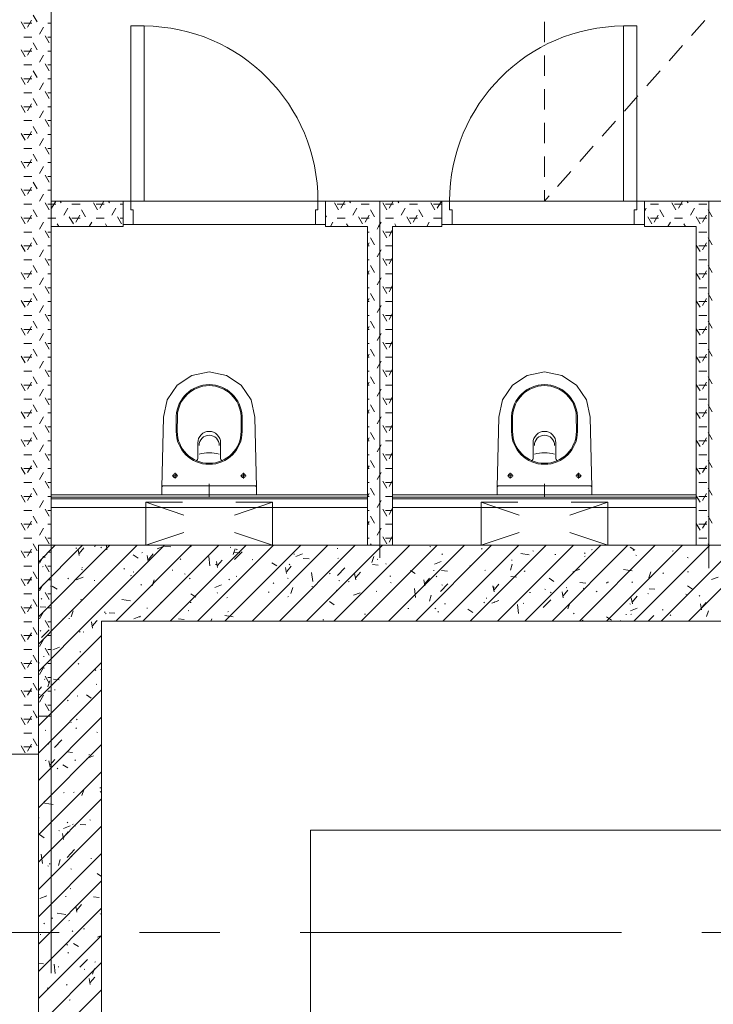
# Model space of a CAD drawing. Header units: millimetres. Extents: x -469965 to -394737, y -22321 to 14469.
# Tile 25 of 256: x -456389 to -453648, y -3432 to 459. Entities that reach past the tile are written whole.
import ezdxf

# ---------------------------------------------------------------- set-up
doc = ezdxf.new("R2010")
doc.units = ezdxf.units.MM
doc.header["$MEASUREMENT"] = 0
doc.layers.add('Drawing & Figure_Pen_No__100', color=7, linetype='Continuous', lineweight=20)

msp = doc.modelspace()

# ---------------------------------------------------------------- linework, layer by layer
at = {"layer": 'Drawing & Figure_Pen_No__100', "color": 7, "linetype": 'Continuous', "lineweight": 20}
for points in [[(-456265.3, -258.1), (-456265.3, 4051.8)], [(-456320, 449.7), (-456335.9, 477.2)], [(-456367.6, 422.2), (-456383.5, 449.7)], [(-456372.9, 444.7), (-456341.1, 444.7)], [(-456358, 428.9), (-456342.1, 456.4)], [(-456310.4, 401.4), (-456294.5, 428.9)], [(-456277.6, 444.7), (-456265.3, 444.7)], [(-455950.3, 433.9), (-455897.3, 433.9)], [(-455950.3, -258.1), (-455950.3, 433.9)], [(-455897.3, -258.1), (-455897.3, 433.9)], [(-454315.3, 449.9), (-454315.3, 369.9)], [(-454003.3, -258.1), (-454003.3, 433.9)], [(-453950.3, 433.9), (-454003.3, 433.9)], [(-453950.3, -258.1), (-453950.3, 433.9)], [(-453734.3, 396.1), (-453681.2, 455.9)], [(-456372.9, 389.7), (-456341.1, 389.7)], [(-456272.4, 367.2), (-456288.2, 394.7)], [(-456277.6, 389.7), (-456265.3, 389.7)], [(-456320, 339.7), (-456335.9, 367.2)], [(-453822.7, 296.7), (-453769.5, 356.5)], [(-456367.6, 312.2), (-456383.5, 339.7)], [(-456372.9, 334.7), (-456341.1, 334.7)], [(-456358, 318.9), (-456342.1, 346.4)], [(-456310.4, 291.4), (-456294.5, 318.9)], [(-456277.6, 334.7), (-456265.3, 334.7)], [(-454315.3, 316.9), (-454315.3, 236.9)], [(-456372.9, 279.8), (-456341.1, 279.8)], [(-456272.4, 257.2), (-456288.2, 284.7)], [(-456277.6, 279.8), (-456265.3, 279.8)], [(-456358, 208.9), (-456342.1, 236.4)], [(-456320, 229.7), (-456335.9, 257.2)], [(-453911, 197.2), (-453857.8, 257)], [(-456367.6, 202.2), (-456383.5, 229.7)], [(-456372.9, 224.8), (-456341.1, 224.8)], [(-456310.4, 181.4), (-456294.5, 208.9)], [(-456277.6, 224.8), (-456265.3, 224.8)], [(-456372.9, 169.8), (-456341.1, 169.8)], [(-456272.4, 147.2), (-456288.2, 174.7)], [(-456277.6, 169.8), (-456265.3, 169.8)], [(-456265.3, -1085.8), (-456265.3, 184.2)], [(-454315.3, 183.9), (-454315.3, 103.9)], [(-453999.3, 97.8), (-453946.2, 157.6)], [(-456367.6, 92.2), (-456383.5, 119.7)], [(-456358, 98.9), (-456342.1, 126.4)], [(-456320, 119.7), (-456335.9, 147.2)], [(-456372.9, 114.8), (-456341.1, 114.8)], [(-456310.4, 71.4), (-456294.5, 98.9)], [(-456277.6, 114.8), (-456265.3, 114.8)], [(-456372.9, 59.8), (-456341.1, 59.8)], [(-456272.4, 37.2), (-456288.2, 64.7)], [(-456277.6, 59.8), (-456265.3, 59.8)], [(-454315.3, 50.9), (-454315.3, -29.1)], [(-454087.6, -1.7), (-454034.5, 58.1)], [(-456367.6, -17.8), (-456383.5, 9.7)], [(-456372.9, 4.8), (-456341.1, 4.8)], [(-456358, -11), (-456342.1, 16.4)], [(-456320, 9.7), (-456335.9, 37.2)], [(-456277.6, 4.8), (-456265.3, 4.8)], [(-456310.4, -38.5), (-456294.5, -11)], [(-456372.9, -50.2), (-456341.1, -50.2)], [(-456320, -100.3), (-456335.9, -72.8)], [(-456272.4, -72.8), (-456288.2, -45.3)], [(-456277.6, -50.2), (-456265.3, -50.2)], [(-454175.9, -101.1), (-454122.8, -41.3)], [(-456367.6, -127.8), (-456383.5, -100.3)], [(-456372.9, -105.2), (-456341.1, -105.2)], [(-456358, -121), (-456342.1, -93.5)], [(-456277.6, -105.2), (-456265.3, -105.2)], [(-454315.3, -82.1), (-454315.3, -162.1)], [(-456310.4, -148.5), (-456294.5, -121)], [(-456272.4, -182.7), (-456288.2, -155.3)], [(-454264.2, -200.6), (-454211.1, -140.8)], [(-456372.9, -160.2), (-456341.1, -160.2)], [(-456320, -210.2), (-456335.9, -182.7)], [(-456277.6, -160.2), (-456265.3, -160.2)], [(-456367.6, -237.7), (-456383.5, -210.2)], [(-456372.9, -215.2), (-456341.1, -215.2)], [(-456358, -231), (-456342.1, -203.5)], [(-456310.4, -258.5), (-456294.5, -231)], [(-456277.6, -215.2), (-456265.3, -215.2)], [(-454315.3, -215.1), (-454315.3, -258.1)], [(-456372.9, -270.2), (-456341.1, -270.2)], [(-456272.4, -292.7), (-456288.2, -265.2)], [(-456277.6, -270.2), (-456265.3, -270.2)], [(-455980.3, -258.1), (-456265.3, -258.1)], [(-456265.3, -258.1), (-452465.2, -258.1)], [(-456265.3, -270.2), (-456245.9, -270.2)], [(-456262.8, -286), (-456246.9, -258.5)], [(-456224.7, -265.2), (-456228.8, -258.1)], [(-456182.4, -270.2), (-456150.6, -270.2)], [(-456119.9, -258.5), (-456119.7, -258.1)], [(-456081.9, -292.7), (-456097.7, -265.2)], [(-456087.1, -270.2), (-456055.4, -270.2)], [(-456072.3, -286), (-456056.4, -258.5)], [(-456034.2, -265.2), (-456038.3, -258.1)], [(-455991.9, -270.2), (-455980.3, -270.2)], [(-455980.3, -258.1), (-455980.3, -350.1)], [(-455950.3, -258.1), (-455980.3, -258.1)], [(-455950.3, -293.1), (-455950.3, -258.1)], [(-455210.3, -258.1), (-455950.3, -258.1)], [(-455210.3, -258.1), (-455263.3, -258.1)], [(-455180.3, -258.1), (-455210.3, -258.1)], [(-455210.3, -258.1), (-455210.3, -293.1)], [(-454720.3, -258.1), (-455180.3, -258.1)], [(-455180.3, -350.1), (-455180.3, -258.1)], [(-455167.4, -258.5), (-455167.2, -258.1)], [(-455129.3, -292.7), (-455145.2, -265.2)], [(-455134.6, -270.2), (-455102.9, -270.2)], [(-455119.8, -286), (-455103.9, -258.5)], [(-455081.7, -265.2), (-455085.8, -258.1)], [(-455039.4, -270.2), (-455007.6, -270.2)], [(-454976.9, -258.5), (-454976.7, -258.1)], [(-454965.3, -258.1), (-454965.3, -1668.1)], [(-454938.8, -292.7), (-454954.7, -265.2)], [(-454944.1, -270.2), (-454912.4, -270.2)], [(-454929.3, -286), (-454913.4, -258.5)], [(-454891.2, -265.2), (-454895.3, -258.1)], [(-454848.9, -270.2), (-454817.1, -270.2)], [(-454786.4, -258.5), (-454786.2, -258.1)], [(-454748.3, -292.7), (-454764.2, -265.2)], [(-454753.6, -270.2), (-454721.9, -270.2)], [(-454738.8, -286), (-454722.9, -258.5)], [(-454720.3, -258.1), (-454720.3, -350.1)], [(-454690.3, -258.1), (-454720.3, -258.1)], [(-454690.3, -293.1), (-454690.3, -258.1)], [(-453950.3, -258.1), (-454690.3, -258.1)], [(-454315.3, -258.1), (-454297.1, -237.6)], [(-453950.3, -258.1), (-454003.3, -258.1)], [(-453920.3, -258.1), (-453950.3, -258.1)], [(-453950.3, -258.1), (-453950.3, -293.1)], [(-453420.3, -258.1), (-453920.3, -258.1)], [(-453920.3, -350.1), (-453920.3, -258.1)], [(-453896.4, -270.2), (-453864.6, -270.2)], [(-453833.9, -258.5), (-453833.6, -258.1)], [(-453795.8, -292.7), (-453811.7, -265.2)], [(-453801.1, -270.2), (-453769.4, -270.2)], [(-453786.3, -286), (-453770.4, -258.5)], [(-453748.2, -265.2), (-453752.3, -258.1)], [(-453705.9, -270.2), (-453674.1, -270.2)], [(-453665.3, -1708.1), (-453665.3, -258.1)], [(-456320, -320.2), (-456335.9, -292.7)], [(-456215.1, -313.5), (-456199.3, -286)], [(-456129.5, -320.2), (-456145.4, -292.7)], [(-456024.6, -313.5), (-456008.8, -286)], [(-455940.3, -293.1), (-455950.3, -293.1)], [(-455940.3, -350.1), (-455940.3, -293.1)], [(-455210.3, -293.1), (-455220.3, -293.1)], [(-455220.3, -293.1), (-455220.3, -350.1)], [(-455072.1, -313.5), (-455056.3, -286)], [(-454986.5, -320.2), (-455002.3, -292.7)], [(-454881.6, -313.5), (-454865.8, -286)], [(-454796, -320.2), (-454811.8, -292.7)], [(-454680.3, -293.1), (-454690.3, -293.1)], [(-454680.3, -350.1), (-454680.3, -293.1)], [(-453950.3, -293.1), (-453960.3, -293.1)], [(-453960.3, -293.1), (-453960.3, -350.1)], [(-453920.3, -298.2), (-453913.3, -286)], [(-453843.5, -320.2), (-453859.3, -292.7)], [(-453738.6, -313.5), (-453722.8, -286)], [(-453653, -320.2), (-453668.8, -292.7)], [(-456367.6, -347.7), (-456383.5, -320.2)], [(-456372.9, -325.2), (-456341.1, -325.2)], [(-456358, -341), (-456342.1, -313.5)], [(-456310.4, -368.5), (-456294.5, -341)], [(-456277.6, -325.2), (-456265.3, -325.2)], [(-456265.3, -325.2), (-456245.9, -325.2)], [(-456234.6, -358.1), (-456240.6, -347.7)], [(-456177.1, -347.7), (-456193, -320.2)], [(-456182.4, -325.2), (-456150.6, -325.2)], [(-456167.5, -341), (-456151.6, -313.5)], [(-456113.9, -358.1), (-456104, -341)], [(-456087.1, -325.2), (-456055.4, -325.2)], [(-456044.1, -358.1), (-456050.1, -347.7)], [(-455986.6, -347.7), (-456002.5, -320.2)], [(-455991.9, -325.2), (-455980.3, -325.2)], [(-455980.3, -358.1), (-455980.3, -350.1)], [(-455980.3, -350.1), (-455940.3, -350.1)], [(-455940.3, -350.1), (-455220.3, -350.1)], [(-455220.3, -350.1), (-455180.3, -350.1)], [(-455177, -320.2), (-455180.3, -314.4)], [(-455180.3, -350.1), (-455180.3, -358.1)], [(-455161.4, -358.1), (-455151.5, -341)], [(-455134.6, -325.2), (-455102.9, -325.2)], [(-455091.6, -358.1), (-455097.6, -347.7)], [(-455034.1, -347.7), (-455050, -320.2)], [(-455039.4, -325.2), (-455007.6, -325.2)], [(-455024.5, -341), (-455008.6, -313.5)], [(-454970.9, -358.1), (-454961, -341)], [(-454944.1, -325.2), (-454912.4, -325.2)], [(-454901.1, -358.1), (-454907.1, -347.7)], [(-454843.6, -347.7), (-454859.5, -320.2)], [(-454848.9, -325.2), (-454817.1, -325.2)], [(-454834, -341), (-454818.1, -313.5)], [(-454780.4, -358.1), (-454770.5, -341)], [(-454753.6, -325.2), (-454721.9, -325.2)], [(-454720.3, -358.1), (-454720.3, -350.1)], [(-454720.3, -350.1), (-454680.3, -350.1)], [(-454680.3, -350.1), (-453960.3, -350.1)], [(-453960.3, -350.1), (-453920.3, -350.1)], [(-453920.3, -350.1), (-453920.3, -358.1)], [(-453891.1, -347.7), (-453907, -320.2)], [(-453896.4, -325.2), (-453864.6, -325.2)], [(-453881.5, -341), (-453865.6, -313.5)], [(-453827.9, -358.1), (-453818, -341)], [(-453801.1, -325.2), (-453769.4, -325.2)], [(-453758.1, -358.1), (-453764.1, -347.7)], [(-453700.6, -347.7), (-453716.5, -320.2)], [(-453705.9, -325.2), (-453674.1, -325.2)], [(-453691, -341), (-453675.1, -313.5)], [(-456372.9, -380.2), (-456341.1, -380.2)], [(-456272.4, -402.7), (-456288.2, -375.2)], [(-456277.6, -380.2), (-456265.3, -380.2)], [(-456265.3, -1418.1), (-456265.3, -358.1)], [(-456265.3, -358.1), (-455980.3, -358.1)], [(-455180.3, -358.1), (-455015.3, -358.1)], [(-455015.3, -358.1), (-455015.3, -1418.1)], [(-455015.3, -380.2), (-455007.6, -380.2)], [(-454976.9, -368.5), (-454970.9, -358.1)], [(-454938.8, -402.7), (-454954.7, -375.2)], [(-454944.1, -380.2), (-454915.3, -380.2)], [(-454929.3, -396), (-454915.3, -371.8)], [(-454915.3, -358.1), (-454720.3, -358.1)], [(-454915.3, -1418.1), (-454915.3, -358.1)], [(-453920.3, -358.1), (-453715.3, -358.1)], [(-453715.3, -358.1), (-453715.3, -1418.1)], [(-453705.9, -380.2), (-453674.1, -380.2)], [(-456358, -451), (-456342.1, -423.5)], [(-456320, -430.2), (-456335.9, -402.7)], [(-455015.3, -435.1), (-455008.6, -423.5)], [(-454986.5, -430.2), (-455002.3, -402.7)], [(-453691, -451), (-453675.1, -423.5)], [(-453653, -430.2), (-453668.8, -402.7)], [(-456367.6, -457.7), (-456383.5, -430.2)], [(-456372.9, -435.2), (-456341.1, -435.2)], [(-456310.4, -478.5), (-456294.5, -451)], [(-456277.6, -435.2), (-456265.3, -435.2)], [(-455015.3, -435.2), (-455007.6, -435.2)], [(-454976.9, -478.5), (-454961, -451)], [(-454944.1, -435.2), (-454915.3, -435.2)], [(-453700.6, -457.7), (-453715.3, -432.2)], [(-453705.9, -435.2), (-453674.1, -435.2)], [(-456372.9, -490.1), (-456341.1, -490.1)], [(-456272.4, -512.7), (-456288.2, -485.2)], [(-456277.6, -490.1), (-456265.3, -490.1)], [(-455015.3, -490.1), (-455007.6, -490.1)], [(-454938.8, -512.7), (-454954.7, -485.2)], [(-454944.1, -490.1), (-454915.3, -490.1)], [(-454929.3, -506), (-454915.3, -481.8)], [(-453705.9, -490.1), (-453674.1, -490.1)], [(-456367.6, -567.7), (-456383.5, -540.2)], [(-456358, -561), (-456342.1, -533.5)], [(-456320, -540.2), (-456335.9, -512.7)], [(-455015.3, -545), (-455008.6, -533.5)], [(-454986.5, -540.2), (-455002.3, -512.7)], [(-453700.6, -567.7), (-453715.3, -542.2)], [(-453691, -561), (-453675.1, -533.5)], [(-453653, -540.2), (-453668.8, -512.7)], [(-456372.9, -545.1), (-456341.1, -545.1)], [(-456310.4, -588.5), (-456294.5, -561)], [(-456277.6, -545.1), (-456265.3, -545.1)], [(-455015.3, -545.1), (-455007.6, -545.1)], [(-454976.9, -588.5), (-454961, -561)], [(-454944.1, -545.1), (-454915.3, -545.1)], [(-453705.9, -545.1), (-453674.1, -545.1)], [(-456372.9, -600.1), (-456341.1, -600.1)], [(-456272.4, -622.7), (-456288.2, -595.2)], [(-456277.6, -600.1), (-456265.3, -600.1)], [(-455015.3, -600.1), (-455007.6, -600.1)], [(-454938.8, -622.7), (-454954.7, -595.2)], [(-454944.1, -600.1), (-454915.3, -600.1)], [(-454929.3, -616), (-454915.3, -591.8)], [(-453705.9, -600.1), (-453674.1, -600.1)], [(-456367.6, -677.7), (-456383.5, -650.2)], [(-456372.9, -655.1), (-456341.1, -655.1)], [(-456358, -671), (-456342.1, -643.5)], [(-456320, -650.2), (-456335.9, -622.7)], [(-456277.6, -655.1), (-456265.3, -655.1)], [(-455015.3, -655), (-455008.6, -643.5)], [(-455015.3, -655.1), (-455007.6, -655.1)], [(-454986.5, -650.2), (-455002.3, -622.7)], [(-454944.1, -655.1), (-454915.3, -655.1)], [(-453700.6, -677.7), (-453715.3, -652.2)], [(-453705.9, -655.1), (-453674.1, -655.1)], [(-453691, -671), (-453675.1, -643.5)], [(-453653, -650.2), (-453668.8, -622.7)], [(-456310.4, -698.5), (-456294.5, -671)], [(-454976.9, -698.5), (-454961, -671)], [(-456372.9, -710.1), (-456341.1, -710.1)], [(-456320, -760.2), (-456335.9, -732.7)], [(-456272.4, -732.7), (-456288.2, -705.2)], [(-456277.6, -710.1), (-456265.3, -710.1)], [(-455015.3, -710.1), (-455007.6, -710.1)], [(-454986.5, -760.2), (-455002.3, -732.7)], [(-454938.8, -732.7), (-454954.7, -705.2)], [(-454944.1, -710.1), (-454915.3, -710.1)], [(-454929.3, -726), (-454915.3, -701.8)], [(-453705.9, -710.1), (-453674.1, -710.1)], [(-453653, -760.2), (-453668.8, -732.7)], [(-456367.6, -787.7), (-456383.5, -760.2)], [(-456372.9, -765.1), (-456341.1, -765.1)], [(-456358, -780.9), (-456342.1, -753.5)], [(-456277.6, -765.1), (-456265.3, -765.1)], [(-455015.3, -765), (-455008.6, -753.5)], [(-455015.3, -765.1), (-455007.6, -765.1)], [(-454944.1, -765.1), (-454915.3, -765.1)], [(-453700.6, -787.7), (-453715.3, -762.2)], [(-453705.9, -765.1), (-453674.1, -765.1)], [(-453691, -781), (-453675.1, -753.5)], [(-456310.4, -808.4), (-456294.5, -780.9)], [(-456272.4, -842.7), (-456288.2, -815.2)], [(-454976.9, -808.4), (-454961, -781)], [(-454938.8, -842.7), (-454954.7, -815.2)], [(-454929.3, -835.9), (-454915.3, -811.8)], [(-456372.9, -820.1), (-456341.1, -820.1)], [(-456320, -870.2), (-456335.9, -842.7)], [(-456277.6, -820.1), (-456265.3, -820.1)], [(-455015.3, -820.1), (-455007.6, -820.1)], [(-454986.5, -870.2), (-455002.3, -842.7)], [(-454944.1, -820.1), (-454915.3, -820.1)], [(-453705.9, -820.1), (-453674.1, -820.1)], [(-453653, -870.1), (-453668.8, -842.7)], [(-456367.6, -897.7), (-456383.5, -870.2)], [(-456372.9, -875.1), (-456341.1, -875.1)], [(-456358, -890.9), (-456342.1, -863.4)], [(-456310.4, -918.4), (-456294.5, -890.9)], [(-456277.6, -875.1), (-456265.3, -875.1)], [(-455015.3, -875), (-455008.6, -863.4)], [(-455015.3, -875.1), (-455007.6, -875.1)], [(-454976.9, -918.4), (-454961, -890.9)], [(-454944.1, -875.1), (-454915.3, -875.1)], [(-453700.6, -897.6), (-453715.3, -872.2)], [(-453705.9, -875.1), (-453674.1, -875.1)], [(-453691, -890.9), (-453675.1, -863.4)], [(-456372.9, -930.1), (-456341.1, -930.1)], [(-456272.4, -952.6), (-456288.2, -925.1)], [(-456277.6, -930.1), (-456265.3, -930.1)], [(-455640.3, -933.1), (-455708.9, -946.7)], [(-455571.8, -946.7), (-455640.3, -933.1)], [(-455015.3, -930.1), (-455007.6, -930.1)], [(-454938.8, -952.6), (-454954.7, -925.1)], [(-454944.1, -930.1), (-454915.3, -930.1)], [(-454929.3, -945.9), (-454915.3, -921.8)], [(-454315.3, -933.1), (-454383.9, -946.7)], [(-454246.8, -946.7), (-454315.3, -933.1)], [(-453705.9, -930.1), (-453674.1, -930.1)], [(-456320, -980.1), (-456335.9, -952.6)], [(-455708.9, -946.7), (-455767.1, -985.3)], [(-455513.5, -985.3), (-455571.8, -946.7)], [(-454986.5, -980.1), (-455002.3, -952.6)], [(-454383.9, -946.7), (-454442.1, -985.3)], [(-454188.5, -985.3), (-454246.8, -946.7)], [(-453653, -980.1), (-453668.8, -952.6)], [(-456367.6, -1007.6), (-456383.5, -980.1)], [(-456372.9, -985.1), (-456341.1, -985.1)], [(-456358, -1000.9), (-456342.1, -973.4)], [(-456310.4, -1028.4), (-456294.5, -1000.9)], [(-456277.6, -985.1), (-456265.3, -985.1)], [(-455767.1, -985.3), (-455806.2, -1043.2)], [(-455474.4, -1043.2), (-455513.5, -985.3)], [(-455015.3, -985), (-455008.6, -973.4)], [(-455015.3, -985.1), (-455007.6, -985.1)], [(-454976.9, -1028.4), (-454961, -1000.9)], [(-454944.1, -985.1), (-454915.3, -985.1)], [(-454442.1, -985.3), (-454481.2, -1043.2)], [(-454149.4, -1043.2), (-454188.5, -985.3)], [(-453700.6, -1007.6), (-453715.3, -982.1)], [(-453705.9, -985.1), (-453674.1, -985.1)], [(-453691, -1000.9), (-453675.1, -973.4)], [(-456372.9, -1040.1), (-456341.1, -1040.1)], [(-456272.4, -1062.6), (-456288.2, -1035.1)], [(-456277.6, -1040.1), (-456265.3, -1040.1)], [(-455806.2, -1043.2), (-455820.3, -1111.7)], [(-455460.3, -1111.7), (-455474.4, -1043.2)], [(-455015.3, -1040.1), (-455007.6, -1040.1)], [(-454938.8, -1062.6), (-454954.7, -1035.1)], [(-454944.1, -1040.1), (-454915.3, -1040.1)], [(-454929.3, -1055.9), (-454915.3, -1031.8)], [(-454481.2, -1043.2), (-454495.3, -1111.7)], [(-454135.3, -1111.7), (-454149.4, -1043.2)], [(-453705.9, -1040.1), (-453674.1, -1040.1)], [(-456358, -1110.9), (-456342.1, -1083.4)], [(-456320, -1090.1), (-456335.9, -1062.6)], [(-455015.3, -1095), (-455008.6, -1083.4)], [(-454986.5, -1090.1), (-455002.3, -1062.6)], [(-453691, -1110.9), (-453675.1, -1083.4)], [(-453653, -1090.1), (-453668.8, -1062.6)], [(-456367.6, -1117.6), (-456383.5, -1090.1)], [(-456372.9, -1095.1), (-456341.1, -1095.1)], [(-456310.4, -1138.4), (-456294.5, -1110.9)], [(-456277.6, -1095.1), (-456265.3, -1095.1)], [(-455820.3, -1111.7), (-455827.8, -1390.1)], [(-455770.6, -1166.8), (-455770.2, -1107.9)], [(-455766.5, -1166.8), (-455766.1, -1107.9)], [(-455514.2, -1167.3), (-455514.5, -1107.9)], [(-455510, -1167.2), (-455510.4, -1107.9)], [(-455452.8, -1390.1), (-455460.3, -1111.7)], [(-455015.3, -1095.1), (-455007.6, -1095.1)], [(-454976.9, -1138.4), (-454961, -1110.9)], [(-454944.1, -1095.1), (-454915.3, -1095.1)], [(-454495.3, -1111.7), (-454502.8, -1390.1)], [(-454445.6, -1166.8), (-454445.2, -1107.9)], [(-454441.5, -1166.8), (-454441.1, -1107.9)], [(-454189.2, -1167.3), (-454189.5, -1107.9)], [(-454185, -1167.2), (-454185.4, -1107.9)], [(-454127.8, -1390.1), (-454135.3, -1111.7)], [(-453700.6, -1117.6), (-453715.3, -1092.1)], [(-453705.9, -1095.1), (-453674.1, -1095.1)], [(-456372.9, -1150.1), (-456341.1, -1150.1)], [(-456272.4, -1172.6), (-456288.2, -1145.1)], [(-456277.6, -1150.1), (-456265.3, -1150.1)], [(-455015.3, -1150.1), (-455007.6, -1150.1)], [(-454938.8, -1172.6), (-454954.7, -1145.1)], [(-454944.1, -1150.1), (-454915.3, -1150.1)], [(-454929.3, -1165.9), (-454915.3, -1141.7)], [(-453705.9, -1150.1), (-453674.1, -1150.1)], [(-456367.6, -1227.6), (-456383.5, -1200.1)], [(-456372.9, -1205.1), (-456341.1, -1205.1)], [(-456358, -1220.9), (-456342.1, -1193.4)], [(-456320, -1200.1), (-456335.9, -1172.6)], [(-456277.6, -1205.1), (-456265.3, -1205.1)], [(-455015.3, -1205), (-455008.6, -1193.4)], [(-455015.3, -1205.1), (-455007.6, -1205.1)], [(-454986.5, -1200.1), (-455002.3, -1172.6)], [(-454944.1, -1205.1), (-454915.3, -1205.1)], [(-453700.6, -1227.6), (-453715.3, -1202.1)], [(-453705.9, -1205.1), (-453674.1, -1205.1)], [(-453691, -1220.9), (-453675.1, -1193.4)], [(-453653, -1200.1), (-453668.8, -1172.6)], [(-456310.4, -1248.4), (-456294.5, -1220.9)], [(-455685.3, -1275.9), (-455685.3, -1212.9)], [(-455595.3, -1275.9), (-455595.3, -1212.9)], [(-454976.9, -1248.4), (-454961, -1220.9)], [(-454360.3, -1275.9), (-454360.3, -1212.9)], [(-454270.3, -1275.9), (-454270.3, -1212.9)], [(-456372.9, -1260), (-456341.1, -1260)], [(-456320, -1310.1), (-456335.9, -1282.6)], [(-456272.4, -1282.6), (-456288.2, -1255.1)], [(-456277.6, -1260), (-456265.3, -1260)], [(-455015.3, -1260), (-455007.6, -1260)], [(-454986.5, -1310.1), (-455002.3, -1282.6)], [(-454938.8, -1282.6), (-454954.7, -1255.1)], [(-454944.1, -1260), (-454915.3, -1260)], [(-454929.3, -1275.9), (-454915.3, -1251.7)], [(-453705.9, -1260), (-453674.1, -1260)], [(-453653, -1310.1), (-453668.8, -1282.6)], [(-456367.6, -1337.6), (-456383.5, -1310.1)], [(-456372.9, -1315), (-456341.1, -1315)], [(-456358, -1330.9), (-456342.1, -1303.4)], [(-456277.6, -1315), (-456265.3, -1315)], [(-455015.3, -1314.9), (-455008.6, -1303.4)], [(-455015.3, -1315), (-455007.6, -1315)], [(-454944.1, -1315), (-454915.3, -1315)], [(-453700.6, -1337.6), (-453715.3, -1312.1)], [(-453705.9, -1315), (-453674.1, -1315)], [(-453691, -1330.9), (-453675.1, -1303.4)], [(-456310.4, -1358.4), (-456294.5, -1330.9)], [(-455786.8, -1343.1), (-455763.8, -1343.1)], [(-455775.3, -1331.6), (-455775.3, -1354.6)], [(-455493.8, -1343.1), (-455516.8, -1343.1)], [(-455505.3, -1331.6), (-455505.3, -1354.6)], [(-454976.9, -1358.4), (-454961, -1330.9)], [(-454461.8, -1343.1), (-454438.8, -1343.1)], [(-454450.3, -1331.6), (-454450.3, -1354.6)], [(-454168.8, -1343.1), (-454191.8, -1343.1)], [(-454180.3, -1331.6), (-454180.3, -1354.6)], [(-456372.9, -1370), (-456341.1, -1370)], [(-456320, -1420.1), (-456335.9, -1392.6)], [(-456272.4, -1392.6), (-456288.2, -1365.1)], [(-456277.6, -1370), (-456265.3, -1370)], [(-455827.8, -1390.1), (-455827.8, -1418.1)], [(-455820.8, -1383.1), (-455459.8, -1383.1)], [(-455640.3, -1374.6), (-455640.3, -1429.2)], [(-455452.8, -1418.1), (-455452.8, -1390.1)], [(-455015.3, -1370), (-455007.6, -1370)], [(-454986.5, -1420.1), (-455002.4, -1392.6)], [(-454938.8, -1392.6), (-454954.7, -1365.1)], [(-454944.1, -1370), (-454915.3, -1370)], [(-454929.3, -1385.9), (-454915.3, -1361.7)], [(-454502.8, -1390.1), (-454502.8, -1418.1)], [(-454495.8, -1383.1), (-454134.8, -1383.1)], [(-454315.3, -1374.6), (-454315.3, -1429.2)], [(-454127.8, -1418.1), (-454127.8, -1390.1)], [(-453705.9, -1370), (-453674.1, -1370)], [(-453653, -1420.1), (-453668.8, -1392.6)], [(-456367.6, -1447.6), (-456383.5, -1420.1)], [(-456372.9, -1425), (-456341.1, -1425)], [(-456358, -1440.9), (-456342.1, -1413.4)], [(-456277.6, -1425), (-456265.3, -1425)], [(-456265.3, -1720.8), (-456265.3, -1403.3)], [(-455015.3, -1418.1), (-456265.3, -1418.1)], [(-455015.3, -1418.1), (-456265.3, -1418.1)], [(-456265.3, -1418.1), (-456265.3, -1468.1)], [(-456265.3, -1428.1), (-455015.3, -1428.1)], [(-455015.3, -1434.1), (-456265.3, -1434.1)], [(-455827.8, -1418.1), (-455452.8, -1418.1)], [(-455015.3, -1424.9), (-455008.6, -1413.4)], [(-455015.3, -1468.1), (-455015.3, -1418.1)], [(-455015.3, -1425), (-455007.6, -1425)], [(-454944.1, -1425), (-454915.3, -1425)], [(-453715.3, -1418.1), (-454915.3, -1418.1)], [(-453715.3, -1418.1), (-454915.3, -1418.1)], [(-454915.3, -1418.1), (-454915.3, -1468.1)], [(-454915.3, -1428.1), (-453715.3, -1428.1)], [(-453715.3, -1434.1), (-454915.3, -1434.1)], [(-454502.8, -1418.1), (-454127.8, -1418.1)], [(-453715.3, -1468.1), (-453715.3, -1418.1)], [(-453700.6, -1447.6), (-453715.3, -1422.1)], [(-453705.9, -1425), (-453674.1, -1425)], [(-453691, -1440.9), (-453675.1, -1413.4)], [(-456310.4, -1468.4), (-456294.5, -1440.9)], [(-456272.4, -1502.6), (-456288.2, -1475.1)], [(-456265.3, -2293.2), (-456265.3, -1468.1)], [(-456265.3, -1468.1), (-455015.3, -1468.1)], [(-455740.5, -1499), (-455890.3, -1448.1)], [(-455890.3, -1618.1), (-455890.3, -1448.1)], [(-455890.3, -1448.1), (-455746.1, -1448.1)], [(-455390.3, -1448.1), (-455540.1, -1499)], [(-455534.5, -1448.1), (-455390.3, -1448.1)], [(-455390.3, -1448.1), (-455390.3, -1618.1)], [(-455015.3, -1468.1), (-455015.3, -1618.1)], [(-454976.9, -1468.4), (-454961, -1440.9)], [(-454938.9, -1502.6), (-454954.7, -1475.1)], [(-454929.3, -1495.9), (-454915.3, -1471.7)], [(-454915.3, -1618.1), (-454915.3, -1468.1)], [(-454915.3, -1468.1), (-453715.3, -1468.1)], [(-454415.5, -1499), (-454565.3, -1448.1)], [(-454565.3, -1618.1), (-454565.3, -1448.1)], [(-454565.3, -1448.1), (-454421.1, -1448.1)], [(-454065.3, -1448.1), (-454215.1, -1499)], [(-454209.5, -1448.1), (-454065.3, -1448.1)], [(-454065.3, -1448.1), (-454065.3, -1618.1)], [(-453715.3, -1468.1), (-453715.3, -1618.1)], [(-456372.9, -1480), (-456341.1, -1480)], [(-456320, -1530.1), (-456335.9, -1502.6)], [(-456277.6, -1480), (-456265.3, -1480)], [(-455015.3, -1480), (-455007.6, -1480)], [(-454986.5, -1530.1), (-455002.4, -1502.6)], [(-454944.1, -1480), (-454915.3, -1480)], [(-453705.9, -1480), (-453674.1, -1480)], [(-453653, -1530.1), (-453668.8, -1502.6)], [(-456367.6, -1557.6), (-456383.5, -1530.1)], [(-456372.9, -1535), (-456341.1, -1535)], [(-456358, -1550.8), (-456342.1, -1523.3)], [(-456310.4, -1578.3), (-456294.5, -1550.8)], [(-456277.6, -1535), (-456265.3, -1535)], [(-455015.3, -1534.9), (-455008.6, -1523.4)], [(-455015.3, -1535), (-455007.6, -1535)], [(-454976.9, -1578.3), (-454961, -1550.8)], [(-454944.1, -1535), (-454915.3, -1535)], [(-453700.6, -1557.6), (-453715.3, -1532.1)], [(-453705.9, -1535), (-453674.1, -1535)], [(-453691, -1550.9), (-453675.1, -1523.4)], [(-456372.9, -1590), (-456341.1, -1590)], [(-456272.4, -1612.6), (-456288.2, -1585.1)], [(-456277.6, -1590), (-456265.3, -1590)], [(-455740.5, -1567.2), (-455890.3, -1618.1)], [(-455390.3, -1618.1), (-455540.1, -1567.2)], [(-455015.3, -1590), (-455007.6, -1590)], [(-454938.9, -1612.6), (-454954.7, -1585.1)], [(-454944.1, -1590), (-454915.3, -1590)], [(-454929.3, -1605.8), (-454915.3, -1581.7)], [(-454415.5, -1567.2), (-454565.3, -1618.1)], [(-454065.3, -1618.1), (-454215.1, -1567.2)], [(-453705.9, -1590), (-453674.1, -1590)], [(-456358, -1660.8), (-456342.1, -1633.3)], [(-456320, -1640.1), (-456335.9, -1612.6)], [(-456315.3, -1900.5), (-456032.9, -1618.1)], [(-456315.3, -1792.8), (-456140.7, -1618.1)], [(-456315.3, -1685), (-456248.4, -1618.1)], [(-455015.3, -1618.1), (-456315.3, -1618.1)], [(-456315.3, -1618.1), (-456315.3, -2293.2)], [(-456225.1, -1918.1), (-455925.1, -1618.1)], [(-456166.8, -1629.6), (-456163.4, -1629.1)], [(-456153.9, -1650.1), (-456135.5, -1628.2)], [(-456117.4, -1918.1), (-455817.4, -1618.1)], [(-456092.8, -1624.3), (-456090.7, -1618.1)], [(-456068.3, -1625.8), (-456065.8, -1628.1)], [(-456044.4, -1635.6), (-456046.4, -1618.1)], [(-456009.6, -1918.1), (-455709.6, -1618.1)], [(-455901.9, -1918.1), (-455601.9, -1618.1)], [(-455746.1, -1618.1), (-455890.3, -1618.1)], [(-455845.4, -1631.6), (-455818.7, -1621.3)], [(-455814.9, -1622.1), (-455792.2, -1624.1)], [(-455794.1, -1918.1), (-455494.1, -1618.1)], [(-455713.5, -1623.7), (-455710.9, -1621.7)], [(-455686.3, -1918.1), (-455386.3, -1618.1)], [(-455578.6, -1918.1), (-455278.6, -1618.1)], [(-455557.6, -1627.3), (-455555, -1625.3)], [(-455545.2, -1654.8), (-455537.5, -1631.8)], [(-455390.3, -1618.1), (-455534.5, -1618.1)], [(-455532.6, -1633.2), (-455530.2, -1635.4)], [(-455470.8, -1918.1), (-455170.8, -1618.1)], [(-455363, -1918.1), (-455063, -1618.1)], [(-455255.3, -1918.1), (-454955.3, -1618.1)], [(-455147.5, -1918.1), (-454847.5, -1618.1)], [(-455134.6, -1630.8), (-455131.3, -1630.3)], [(-455039.8, -1918.1), (-454739.8, -1618.1)], [(-455015.3, -1618.1), (-454915.3, -1618.1)], [(-454999.1, -1618.1), (-455002.4, -1612.6)], [(-454932, -1918.1), (-454632, -1618.1)], [(-453715.3, -1618.1), (-454915.3, -1618.1)], [(-454824.2, -1918.1), (-454524.2, -1618.1)], [(-454767.9, -1622.6), (-454765, -1624.4)], [(-454716.5, -1918.1), (-454416.5, -1618.1)], [(-454608.7, -1918.1), (-454308.7, -1618.1)], [(-454421.1, -1618.1), (-454565.3, -1618.1)], [(-454564.5, -1631.2), (-454561.6, -1633)], [(-454500.9, -1918.1), (-454200.9, -1618.1)], [(-454393.2, -1918.1), (-454093.2, -1618.1)], [(-454285.4, -1918.1), (-453985.4, -1618.1)], [(-454065.3, -1618.1), (-454209.5, -1618.1)], [(-454177.6, -1918.1), (-453877.6, -1618.1)], [(-454069.9, -1918.1), (-453769.9, -1618.1)], [(-453977.3, -1624.8), (-453958.4, -1637.6)], [(-453962.1, -1918.1), (-453662.1, -1618.1)], [(-453854.4, -1918.1), (-453554.4, -1618.1)], [(-453746.6, -1918.1), (-453446.6, -1618.1)], [(-453715.3, -1618.1), (-453615.3, -1618.1)], [(-453665.6, -1618.1), (-453668.8, -1612.5)], [(-456367.6, -1667.6), (-456383.5, -1640.1)], [(-456372.9, -1645), (-456341.1, -1645)], [(-456310.4, -1688.4), (-456294.5, -1660.8)], [(-456290.5, -1664), (-456288, -1666.2)], [(-456277.6, -1645), (-456265.3, -1645)], [(-456154.2, -1658.3), (-456158.6, -1634.4)], [(-455940.1, -1656.2), (-455921.1, -1669)], [(-455906, -1648.1), (-455903.3, -1646)], [(-455880.9, -1682.2), (-455885.3, -1658.3)], [(-455880.6, -1674.1), (-455862.2, -1652.2)], [(-455754.8, -1671.3), (-455752.3, -1673.6)], [(-455637.8, -1698.7), (-455642, -1662.4)], [(-455541.7, -1646), (-455518.9, -1648)], [(-455539.9, -1674.6), (-455510.2, -1643.7)], [(-455306.4, -1653.4), (-455303.1, -1653)], [(-455297.8, -1662.1), (-455271.2, -1651.9)], [(-455268.4, -1670), (-455245.6, -1672)], [(-455132.2, -1670.8), (-455129.6, -1668.7)], [(-454997.7, -1685.4), (-454990, -1662.3)], [(-454976.3, -1674.4), (-454973.6, -1672.4)], [(-454720.5, -1652.1), (-454718.1, -1654.4)], [(-454409.4, -1650), (-454375.5, -1655.2)], [(-454361.1, -1639.8), (-454358.3, -1641.6)], [(-454274.2, -1654.6), (-454270.9, -1654.1)], [(-454157.7, -1648.4), (-454154.9, -1650.2)], [(-454157.4, -1662.4), (-454154.7, -1660.4)], [(-454129.9, -1635.6), (-454126.6, -1635.1)], [(-453964.9, -1638), (-453962.3, -1636)], [(-453954.3, -1657), (-453951.5, -1658.8)], [(-453809, -1641.6), (-453806.4, -1639.6)], [(-453750.9, -1665.6), (-453748.1, -1667.4)], [(-456372.9, -1700), (-456341.1, -1700)], [(-456299.5, -1703.5), (-456296.8, -1701.5)], [(-456272.4, -1722.6), (-456288.2, -1695.1)], [(-456277.6, -1700), (-456265.3, -1700)], [(-456143.6, -1707.1), (-456140.9, -1705.1)], [(-455977, -1709.5), (-455974.5, -1711.7)], [(-455614.9, -1694), (-455611.6, -1693.6)], [(-455607.6, -1706.1), (-455612, -1682.2)], [(-455607.3, -1698), (-455589, -1676.1)], [(-455470.6, -1675), (-455467.3, -1674.6)], [(-455392.5, -1686.7), (-455373.6, -1699.5)], [(-455334.3, -1730), (-455338.7, -1706.1)], [(-455334, -1721.9), (-455315.7, -1700)], [(-455324.7, -1695.2), (-455322, -1693.1)], [(-455133.3, -1737.7), (-455103.6, -1706.8)], [(-454995.1, -1693.9), (-454972.3, -1695.9)], [(-454942.7, -1690.3), (-454940.3, -1692.5)], [(-454750.3, -1692.6), (-454723.6, -1682.4)], [(-454610.2, -1698.8), (-454606.9, -1698.4)], [(-454450.2, -1715.9), (-454442.4, -1692.9)], [(-454446, -1677.2), (-454442.7, -1676.8)], [(-456367.6, -1777.6), (-456383.5, -1750.1)], [(-456358, -1770.8), (-456342.1, -1743.3)], [(-456320, -1750.1), (-456335.9, -1722.6)], [(-456199.2, -1747.6), (-456196.7, -1749.9)], [(-456165.5, -1754.5), (-456138.8, -1744.2)], [(-456144.3, -1713.6), (-456141.5, -1715.4)], [(-455950.9, -1738.3), (-455947.6, -1737.8)], [(-455940.9, -1722.2), (-455938.1, -1724)], [(-455786.7, -1716.6), (-455783.4, -1716.2)], [(-455737.5, -1730.8), (-455734.7, -1732.6)], [(-455718.2, -1750.6), (-455715.5, -1748.5)], [(-455534.2, -1739.4), (-455531.3, -1741.2)], [(-455330.8, -1748), (-455327.9, -1749.8)], [(-455231.1, -1761.7), (-455235.4, -1725.5)], [(-455164.9, -1728.4), (-455162.4, -1730.7)], [(-455061.1, -1753.9), (-455065.5, -1730)], [(-455060.8, -1745.8), (-455042.4, -1723.9)], [(-454926.3, -1740.5), (-454923, -1740)], [(-454845, -1717.2), (-454826, -1730)], [(-454787.5, -1769.7), (-454769.1, -1747.8)], [(-454754.5, -1717.8), (-454751.2, -1717.4)], [(-454743.3, -1742.2), (-454740.7, -1740.2)], [(-454721.8, -1717.8), (-454699.1, -1719.8)], [(-454550.9, -1717.8), (-454548.2, -1715.8)], [(-454448.6, -1741.7), (-454425.8, -1743.7)], [(-454395, -1721.5), (-454392.3, -1719.4)], [(-454297.4, -1747.7), (-454278.5, -1760.5)], [(-454202.7, -1723.1), (-454176.1, -1712.9)], [(-454002.8, -1713.1), (-453968.9, -1718.3)], [(-453902.6, -1746.4), (-453894.9, -1723.4)], [(-453894.2, -1741.6), (-453890.8, -1741.2)], [(-453847.5, -1726.9), (-453845, -1729.1)], [(-453749.9, -1722.6), (-453746.5, -1722.2)], [(-453655.2, -1753.7), (-453628.5, -1743.4)], [(-456372.9, -1755), (-456341.1, -1755)], [(-456310.4, -1798.3), (-456294.5, -1770.8)], [(-456277.6, -1755), (-456265.3, -1755)], [(-456267, -1779.9), (-456263.7, -1779.4)], [(-456260.2, -1779.1), (-456241.3, -1791.9)], [(-456095.2, -1757.3), (-456091.9, -1756.8)], [(-455910.6, -1774.9), (-455908, -1772.9)], [(-455865.4, -1777.7), (-455857.6, -1754.7)], [(-455618, -1785), (-455591.3, -1774.8)], [(-455562.2, -1754.2), (-455559.6, -1752.1)], [(-455387.1, -1766.5), (-455384.6, -1768.8)], [(-455317.8, -1808.3), (-455310.1, -1785.2)], [(-455234.8, -1781.1), (-455231.5, -1780.6)], [(-455127.4, -1756.6), (-455124.6, -1758.4)], [(-455090.5, -1762.1), (-455087.2, -1761.6)], [(-454924, -1765.1), (-454921.2, -1766.9)], [(-454824.5, -1824.8), (-454828.7, -1788.6)], [(-454787.8, -1777.8), (-454792.2, -1754)], [(-454726.7, -1800.8), (-454697, -1769.8)], [(-454720.6, -1773.7), (-454717.8, -1775.5)], [(-454514.5, -1801.8), (-454518.9, -1777.9)], [(-454517.2, -1782.3), (-454514.4, -1784.1)], [(-454514.2, -1793.6), (-454495.8, -1771.7)], [(-454230.2, -1785.9), (-454226.8, -1785.4)], [(-454175.3, -1765.6), (-454152.5, -1767.6)], [(-454162, -1789.3), (-454159.4, -1787.2)], [(-454069.7, -1765), (-454067.2, -1767.3)], [(-454066, -1764.3), (-454062.6, -1763.8)], [(-453969.6, -1764.9), (-453966.9, -1762.8)], [(-453902, -1789.5), (-453879.2, -1791.5)], [(-453813.6, -1768.5), (-453811, -1766.5)], [(-453749.9, -1778.3), (-453730.9, -1791)], [(-456372.9, -1810), (-456341.1, -1810)], [(-456304.1, -1830.3), (-456301.5, -1828.3)], [(-456272.4, -1832.6), (-456288.2, -1805.1)], [(-456277.6, -1810), (-456265.3, -1810)], [(-455712.7, -1809.6), (-455693.7, -1822.4)], [(-455609.3, -1804.7), (-455606.8, -1806.9)], [(-455570.8, -1825.3), (-455567.5, -1824.9)], [(-455406.6, -1803.7), (-455403.3, -1803.2)], [(-455329.3, -1822), (-455326.6, -1820)], [(-455136.8, -1797.6), (-455134.2, -1795.6)], [(-455070.4, -1815.5), (-455043.7, -1805.3)], [(-454980.9, -1801.2), (-454978.3, -1799.2)], [(-454770.3, -1838.8), (-454762.6, -1815.7)], [(-454546.2, -1827.5), (-454542.9, -1827.1)], [(-454374.5, -1804.9), (-454371.1, -1804.4)], [(-454313.8, -1790.9), (-454311, -1792.7)], [(-454291.9, -1803.2), (-454289.4, -1805.4)], [(-454241.2, -1825.7), (-454245.6, -1801.8)], [(-454240.9, -1817.5), (-454222.6, -1795.6)], [(-454110.5, -1799.5), (-454107.6, -1801.3)], [(-453968, -1849.6), (-453972.4, -1825.7)], [(-453967.7, -1841.4), (-453949.3, -1819.5)], [(-453907.1, -1808.1), (-453904.2, -1809.9)], [(-453756.2, -1810.5), (-453753.7, -1812.8)], [(-453703.7, -1816.7), (-453700.9, -1818.5)], [(-456367.6, -1887.5), (-456383.5, -1860)], [(-456372.9, -1865), (-456341.1, -1865)], [(-456358, -1880.8), (-456342.1, -1853.3)], [(-456320, -1860), (-456335.9, -1832.6)], [(-456308.6, -1860.9), (-456285.8, -1862.9)], [(-456277.6, -1865), (-456265.3, -1865)], [(-456148.2, -1834), (-456145.5, -1831.9)], [(-455985.4, -1832), (-455951.5, -1837.2)], [(-455886.9, -1866.9), (-455883.6, -1866.5)], [(-455831.5, -1842.8), (-455829, -1845.1)], [(-455715.1, -1844.3), (-455711.8, -1843.9)], [(-455165.1, -1840.1), (-455146.2, -1852.9)], [(-454748, -1869), (-454745.3, -1867)], [(-454710.5, -1849.1), (-454707.1, -1848.7)], [(-454555.5, -1844.7), (-454552.9, -1842.6)], [(-454522.9, -1846), (-454496.2, -1835.8)], [(-454514.1, -1841.3), (-454511.6, -1843.6)], [(-454417.9, -1887.8), (-454422.1, -1851.7)], [(-454399.6, -1848.3), (-454396.9, -1846.2)], [(-454320.1, -1863.8), (-454290.4, -1832.9)], [(-454222.7, -1869.3), (-454215, -1846.3)], [(-453978.4, -1848.7), (-453975.9, -1850.9)], [(-453975.3, -1876.5), (-453948.6, -1866.3)], [(-453694.7, -1873.5), (-453699.1, -1849.6)], [(-453694.4, -1865.3), (-453676, -1843.4)], [(-453685.9, -1851.3), (-453682.6, -1850.9)], [(-456310.4, -1908.3), (-456294.5, -1880.8)], [(-456185.5, -1900.6), (-456177.8, -1877.6)], [(-456053.7, -1881), (-456051.2, -1883.2)], [(-456051.1, -1888.5), (-456047.8, -1888.1)], [(-456035.3, -1884.8), (-456012.6, -1886.8)], [(-455938.1, -1907.9), (-455911.4, -1897.6)], [(-455915.2, -1901.8), (-455912.6, -1899.7)], [(-455722.8, -1877.4), (-455720.1, -1875.3)], [(-455578.8, -1895), (-455544.9, -1900.3)], [(-455566.9, -1881), (-455564.2, -1879)], [(-455026.5, -1890.7), (-455023.2, -1890.3)], [(-454854.8, -1868.1), (-454851.4, -1867.7)], [(-454736.3, -1879.4), (-454733.8, -1881.7)], [(-454617.6, -1870.6), (-454598.6, -1883.4)], [(-454200.6, -1886.8), (-454198.1, -1889.1)], [(-454070, -1901.1), (-454051.1, -1913.9)], [(-453994.4, -1891.9), (-453991.1, -1891.5)], [(-453974.2, -1891.7), (-453971.5, -1889.7)], [(-453905, -1918.1), (-453883.8, -1896)], [(-453850.1, -1872.9), (-453846.8, -1872.5)], [(-453818.3, -1895.3), (-453815.6, -1893.3)], [(-453675.2, -1899.8), (-453667.5, -1876.8)], [(-456372.9, -1920), (-456341.1, -1920)], [(-456320, -1970), (-456335.9, -1942.5)], [(-456315.3, -2116.1), (-456117.4, -1918.1)], [(-456315.3, -2008.3), (-456225.1, -1918.1)], [(-456272.4, -1942.5), (-456288.2, -1915)], [(-456277.6, -1920), (-456265.3, -1920)], [(-456275.9, -1919.1), (-456273.4, -1921.4)], [(-456218.5, -1908.3), (-456215.7, -1910.1)], [(-456195.4, -1907.5), (-456192.1, -1907.1)], [(-456101.3, -1944.9), (-456105.7, -1921)], [(-456101, -1936.7), (-456085.4, -1918.1)], [(-456085.4, -1918.1), (-456082.6, -1914.9)], [(-456065.3, -1918.1), (-452565.2, -1918.1)], [(-456065.3, -8167), (-456065.3, -1918.1)], [(-456065.2, -1918.1), (-456065.2, -3568.1)], [(-456015.1, -1916.9), (-456013.1, -1918.1)], [(-455762.1, -1908.7), (-455739.3, -1910.7)], [(-455633.6, -1918.1), (-455630.2, -1908.1)], [(-455190.8, -1912.3), (-455187.4, -1911.9)], [(-454958.5, -1917.6), (-454957.8, -1918.1)], [(-454166.7, -1916.1), (-454164, -1914.1)], [(-454166.2, -1914.5), (-454162.9, -1914.1)], [(-454015.1, -1918.1), (-454015.5, -1914.7)], [(-456367.6, -1997.5), (-456383.5, -1970)], [(-456372.9, -1975), (-456341.1, -1975)], [(-456358, -1990.8), (-456342.1, -1963.3)], [(-456315.3, -2223.8), (-456065.3, -1973.8)], [(-456308.8, -1957.2), (-456306.1, -1955.1)], [(-456302.6, -1982.7), (-456273, -1951.8)], [(-456277.6, -1975), (-456265.3, -1975)], [(-456152.8, -1960.8), (-456150.2, -1958.8)], [(-456138.2, -1959.4), (-456135.4, -1961.3)], [(-456310.4, -2018.3), (-456294.5, -1990.8)], [(-456258.2, -2030.8), (-456231.5, -2020.5)], [(-456372.9, -2030), (-456341.1, -2030)], [(-456320, -2080), (-456335.9, -2052.5)], [(-456295.6, -2057.8), (-456292.3, -2057.4)], [(-456272.4, -2052.5), (-456288.2, -2025)], [(-456277.6, -2030), (-456265.3, -2030)], [(-456265.3, -3308.3), (-456265.3, -2038.3)], [(-456151.3, -2038.8), (-456148, -2038.4)], [(-456367.6, -2107.5), (-456383.5, -2080)], [(-456372.9, -2085), (-456341.1, -2085)], [(-456358, -2100.8), (-456342.1, -2073.3)], [(-456315.3, -2331.6), (-456065.3, -2081.6)], [(-456313.4, -2084), (-456310.7, -2082)], [(-456310.4, -2128.3), (-456294.5, -2100.8)], [(-456277.6, -2085), (-456265.3, -2085)], [(-456157.5, -2087.6), (-456154.8, -2085.6)], [(-456294.3, -2101.9), (-456291.5, -2103.7)], [(-456272.4, -2162.5), (-456288.2, -2135)], [(-456090.9, -2110.5), (-456088.1, -2112.3)], [(-456069.4, -2108.3), (-456067, -2110.5)], [(-456372.9, -2140), (-456341.1, -2140)], [(-456320, -2190), (-456335.9, -2162.5)], [(-456315.3, -2192.1), (-456303.1, -2177.5)], [(-456291.6, -2146.4), (-456289.2, -2148.7)], [(-456278.2, -2176.9), (-456270.5, -2153.9)], [(-456277.6, -2140), (-456265.3, -2140)], [(-456255.8, -2147.5), (-456233, -2149.5)], [(-456087.4, -2167.5), (-456084, -2167)], [(-456367.6, -2217.5), (-456383.5, -2190)], [(-456372.9, -2195), (-456341.1, -2195)], [(-456358, -2210.8), (-456342.1, -2183.3)], [(-456315.3, -2439.4), (-456065.3, -2189.4)], [(-456315.3, -2207.2), (-456307.6, -2208.4)], [(-456310.4, -2238.3), (-456294.5, -2210.8)], [(-456277.6, -2195), (-456265.3, -2195)], [(-456251.6, -2189.1), (-456248.3, -2188.6)], [(-456162.1, -2214.5), (-456159.4, -2212.4)], [(-456125.5, -2208.8), (-456106.5, -2221.6)], [(-456372.9, -2249.9), (-456341.1, -2249.9)], [(-456272.4, -2272.5), (-456288.2, -2245)], [(-456277.6, -2249.9), (-456265.3, -2249.9)], [(-456200.3, -2230.1), (-456197.9, -2232.3)], [(-456358, -2320.8), (-456342.1, -2293.3)], [(-456323.9, -2293.2), (-456335.9, -2272.5)], [(-456320, -2300), (-456323.9, -2293.2)], [(-456315.3, -2443.2), (-456315.3, -2293.2)], [(-456315.3, -2293.2), (-456265.3, -2293.2)], [(-456367.6, -2327.5), (-456383.5, -2300)], [(-456372.9, -2304.9), (-456341.1, -2304.9)], [(-456315.3, -2547.1), (-456065.3, -2297.1)], [(-456187.6, -2317.7), (-456184.3, -2317.3)], [(-456165.1, -2305.2), (-456162.3, -2307)], [(-456372.9, -2359.9), (-456341.1, -2359.9)], [(-456288.2, -2347.8), (-456285.4, -2349.6)], [(-456166.7, -2341.3), (-456164.1, -2339.3)], [(-456084.8, -2356.4), (-456082, -2358.2)], [(-456367.6, -2437.5), (-456383.5, -2410)], [(-456358, -2430.8), (-456342.1, -2403.3)], [(-456320, -2410), (-456335.9, -2382.5)], [(-456315.3, -2654.9), (-456065.3, -2404.9)], [(-456277, -2401.5), (-456274.5, -2403.8)], [(-456252.1, -2416.9), (-456222.5, -2386)], [(-460165.3, -2443.2), (-456315.3, -2443.2)], [(-456372.9, -2414.9), (-456341.1, -2414.9)], [(-456315.3, -2443.2), (-456315.3, -8167)], [(-456202.9, -2434.1), (-456180.1, -2436.1)], [(-456123.5, -2460.4), (-456096.8, -2450.2)], [(-456116, -2445.4), (-456112.7, -2444.9)], [(-456287.8, -2468), (-456284.5, -2467.6)], [(-456268.9, -2494.1), (-456273.3, -2470.2)], [(-456268.6, -2486), (-456250.2, -2464.1)], [(-456218.2, -2485.1), (-456199.2, -2497.8)], [(-456171.4, -2468.1), (-456168.7, -2466.1)], [(-456315.3, -2762.6), (-456065.3, -2512.6)], [(-456240.9, -2498.9), (-456238.1, -2500.7)], [(-456216.3, -2595.7), (-456212.9, -2595.2)], [(-456176, -2595), (-456173.3, -2592.9)], [(-456143.5, -2606.6), (-456135.8, -2583.6)], [(-456072, -2576.7), (-456068.6, -2576.2)], [(-456070.6, -2590.7), (-456068.1, -2593)], [(-456315.3, -2870.4), (-456065.3, -2620.4)], [(-456292.7, -2628.9), (-456290.3, -2631.1)], [(-456291, -2637.3), (-456257.1, -2642.6)], [(-456315.1, -2693.6), (-456312.3, -2695.4)], [(-456201.5, -2712.5), (-456199, -2714.8)], [(-456180.6, -2721.8), (-456178, -2719.8)], [(-456150, -2720.7), (-456127.3, -2722.7)], [(-456111.7, -2702.2), (-456108.9, -2704)], [(-456315.3, -2978.2), (-456065.3, -2728.2)], [(-456315.3, -2745.8), (-456313.2, -2745.5)], [(-456310.9, -2761.3), (-456291.9, -2774.1)], [(-456234.8, -2744.8), (-456232, -2746.6)], [(-456216, -2780.7), (-456220.4, -2756.8)], [(-456216.2, -2736.7), (-456189.5, -2726.5)], [(-456215.7, -2772.6), (-456197.3, -2750.7)], [(-456172.2, -2726.9), (-456168.9, -2726.5)], [(-455240.2, -2743.1), (-455240.2, -3568.1)], [(-453390.2, -2743.1), (-455240.2, -2743.1)], [(-456315.3, -3085.9), (-456065.3, -2835.9)], [(-456299.5, -2875.1), (-456303.7, -2839)], [(-456201.6, -2851.1), (-456171.9, -2820.2)], [(-456272.4, -2877.2), (-456269.1, -2876.8)], [(-456236.2, -2882.9), (-456228.5, -2859.8)], [(-456185.3, -2848.6), (-456182.6, -2846.6)], [(-456108.2, -2855.6), (-456104.9, -2855.1)], [(-456278.1, -2884), (-456275.7, -2886.3)], [(-456187.5, -2895.8), (-456184.7, -2897.6)], [(-456083.5, -2914.7), (-456065.3, -2927)], [(-456315.3, -3193.7), (-456065.3, -2943.7)], [(-456189.9, -2975.5), (-456187.2, -2973.4)], [(-456308.9, -3013), (-456282.2, -3002.8)], [(-456208.4, -3005.9), (-456205.1, -3005.4)], [(-456097.2, -3007.3), (-456074.4, -3009.2)], [(-456315.3, -3301.5), (-456065.3, -3051.5)], [(-456240.5, -3071.5), (-456206.6, -3076.8)], [(-456163.1, -3067.3), (-456167.5, -3043.4)], [(-456162.8, -3059.2), (-456144.5, -3037.3)], [(-456071.7, -3073.2), (-456069.2, -3075.5)], [(-456293.9, -3111.3), (-456291.4, -3113.6)], [(-456261.7, -3090.5), (-456258.9, -3092.3)], [(-456194.5, -3102.3), (-456191.9, -3100.3)], [(-457503.2, -3148.2), (-456233.2, -3148.2)], [(-456181.4, -3141.7), (-456178.6, -3143.5)], [(-456136.9, -3133.5), (-456133.6, -3133.1)], [(-455915.7, -3148.2), (-455598.2, -3148.2)], [(-455280.7, -3148.2), (-454010.7, -3148.2)], [(-453693.2, -3148.2), (-453375.7, -3148.2)], [(-456315.3, -3409.2), (-456065.3, -3159.2)], [(-456308.7, -3156.1), (-456305.4, -3155.7)], [(-456081.5, -3166.4), (-456065.3, -3160.2)], [(-456202.6, -3195), (-456200.1, -3197.3)], [(-456199.2, -3229.1), (-456196.5, -3227.1)], [(-456176.2, -3191), (-456157.2, -3203.8)], [(-456315.3, -3517), (-456065.3, -3267)], [(-456151.1, -3285.3), (-456121.4, -3254.4)], [(-456092.8, -3264.8), (-456089.5, -3264.3)], [(-456315.3, -3270.1), (-456294.8, -3271.9)], [(-456248.9, -3309.3), (-456253.2, -3273.2)], [(-456237.1, -3283.8), (-456233.8, -3283.3)], [(-456134.1, -3292.8), (-456131.3, -3294.6)], [(-456101.5, -3312.5), (-456093.8, -3289.5)], [(-456110.3, -3353.9), (-456114.7, -3330)], [(-456110, -3345.8), (-456091.6, -3323.9)], [(-456315.3, -3624.7), (-456065.3, -3374.7)], [(-456279.3, -3366.5), (-456276.8, -3368.7)], [(-456203.8, -3356), (-456201.1, -3353.9)], [(-456193, -3415.1), (-456189.7, -3414.6)]]:
    msp.add_lwpolyline(points, dxfattribs=at)
for points in [[(-455897.3, 433.9, -0.412097), (-455210.3, -258.1)], [(-454690.3, -258.1, -0.412097), (-454003.3, 433.9)], [(-455770.2, -1107.9, -0.4025), (-455640.3, -983.1, -0.4025), (-455510.4, -1107.9)], [(-455766.1, -1108, -0.402549), (-455640.3, -987.2, -0.402119), (-455514.5, -1108)], [(-454445.2, -1107.9, -0.4025), (-454315.3, -983.1, -0.4025), (-454185.4, -1107.9)], [(-454441.1, -1108, -0.402549), (-454315.3, -987.2, -0.402119), (-454189.5, -1108)], [(-455640.6, -1298.1, -0.414214), (-455770.6, -1168.1), (-455770.6, -1167.2)], [(-455640.6, -1294, -0.414214), (-455766.5, -1168.1), (-455766.5, -1167.3)], [(-455685.3, -1212.9, -0.414214), (-455640.3, -1167.9, -0.414214), (-455595.3, -1212.9)], [(-455680.3, -1223.3, -0.414214), (-455640.3, -1183.3, -0.414214), (-455600.3, -1223.3)], [(-455510, -1167.2), (-455510, -1168.1, -0.414214), (-455640, -1298.1), (-455640.6, -1298.1)], [(-455514.2, -1167.3), (-455514.2, -1168.1, -0.414214), (-455640, -1294), (-455640.6, -1294)], [(-454315.6, -1298.1, -0.414214), (-454445.6, -1168.1), (-454445.6, -1167.2)], [(-454315.6, -1294, -0.414214), (-454441.5, -1168.1), (-454441.5, -1167.3)], [(-454360.3, -1212.9, -0.414214), (-454315.3, -1167.9, -0.414214), (-454270.3, -1212.9)], [(-454355.3, -1223.3, -0.414214), (-454315.3, -1183.3, -0.414214), (-454275.3, -1223.3)], [(-454185, -1167.2), (-454185, -1168.1, -0.414214), (-454315, -1298.1), (-454315.6, -1298.1)], [(-454189.2, -1167.3), (-454189.2, -1168.1, -0.414214), (-454315, -1294), (-454315.6, -1294)], [(-455685.3, -1275.9, -0.414214), (-455692.3, -1282.9)], [(-455680.3, -1257.9, -0.069074), (-455640.3, -1252.3, -0.069074), (-455600.3, -1257.9)], [(-455588.3, -1282.9, -0.414214), (-455595.3, -1275.9)], [(-454360.3, -1275.9, -0.414214), (-454367.3, -1282.9)], [(-454355.3, -1257.9, -0.069074), (-454315.3, -1252.3, -0.069074), (-454275.3, -1257.9)], [(-454263.3, -1282.9, -0.414214), (-454270.3, -1275.9)], [(-455827.8, -1390.1, -0.414214), (-455820.8, -1383.1)], [(-455459.8, -1383.1, -0.414214), (-455452.8, -1390.1)], [(-454502.8, -1390.1, -0.414214), (-454495.8, -1383.1)], [(-454134.8, -1383.1, -0.414214), (-454127.8, -1390.1)]]:
    msp.add_lwpolyline(points, format="xyb", dxfattribs=at)
for points in [[(-455767.8, -1343.1, 0.414214), (-455775.3, -1335.6, 0.414214), (-455782.8, -1343.1, 0.414214), (-455775.3, -1350.6, 0.414214)], [(-455497.8, -1343.1, 0.414214), (-455505.3, -1335.6, 0.414214), (-455512.8, -1343.1, 0.414214), (-455505.3, -1350.6, 0.414214)], [(-454442.8, -1343.1, 0.414214), (-454450.3, -1335.6, 0.414214), (-454457.8, -1343.1, 0.414214), (-454450.3, -1350.6, 0.414214)], [(-454172.8, -1343.1, 0.414214), (-454180.3, -1335.6, 0.414214), (-454187.8, -1343.1, 0.414214), (-454180.3, -1350.6, 0.414214)]]:
    msp.add_lwpolyline(points, format="xyb", close=True, dxfattribs=at)

doc.saveas('drawing.dxf')
